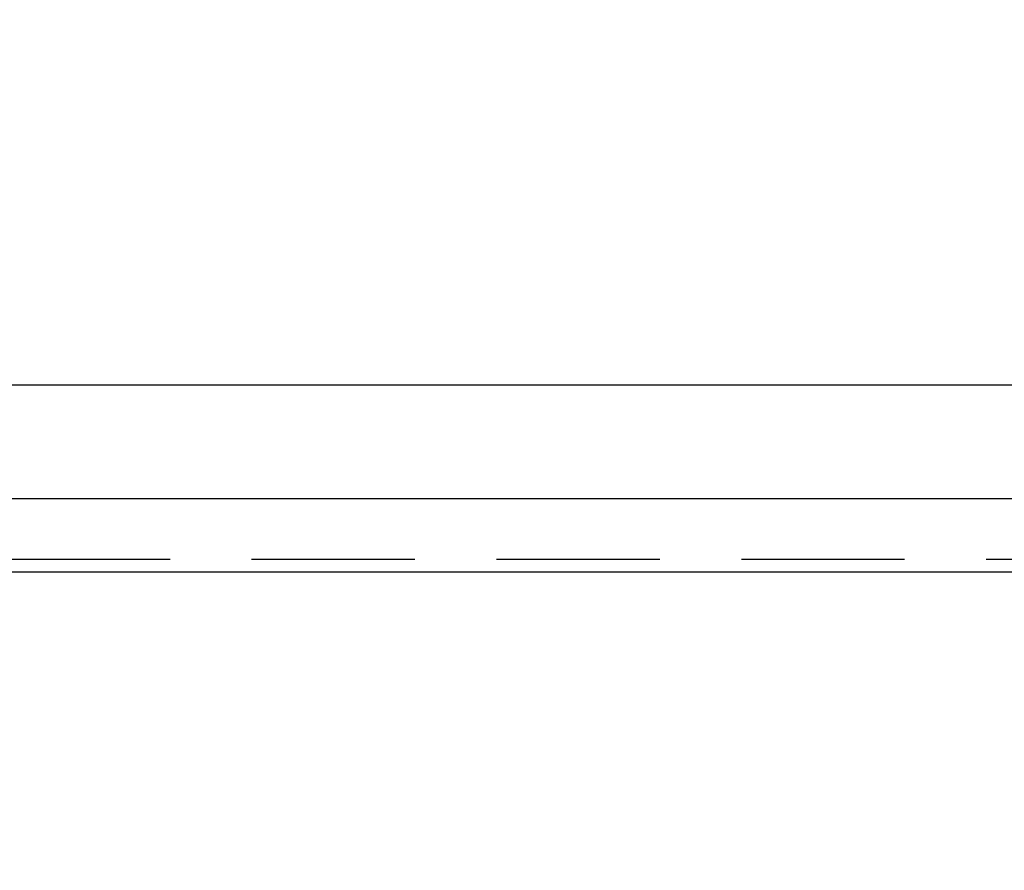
# Model space of a CAD drawing. Header units: millimetres. Extents: x 247761 to 294611, y 172579 to 236863.
# Tile 223 of 256: x 268236 to 268619, y 174499 to 174830. Entities that reach past the tile are written whole.
import ezdxf

# ---------------------------------------------------------------- set-up
doc = ezdxf.new("R2010")
doc.units = ezdxf.units.MM
doc.linetypes.add('ČÁRKOVANÁ', pattern=[19.05, 12.7, -6.35])
for name, color, linetype in [('FASÁDA DETAILNÍ', 4, 'Continuous'), ('KOTY 50', 7, 'Continuous'), ('NOVA', 240, 'Continuous')]:
    doc.layers.add(name, color=color, linetype=linetype)
doc.styles.add('CS-ROMANS', font='romans.shx', dxfattribs={"width": 0.75, "oblique": 5})
doc.dimstyles.new('A_KÓTA_50', dxfattribs={"dimtxt": 110, "dimasz": 2, "dimexe": 100, "dimexo": 1500, "dimgap": 40, "dimtad": 1, "dimrnd": 1, "dimdsep": 46, "dimtxsty": 'CS-ROMANS', "dimblk": 'KOT_CARA20', "dimcen": 45, "dimse1": 1, "dimse2": 1, "dimclrd": 256, "dimclre": 256, "dimclrt": 256, "dimadec": 0, "dimazin": 0, "dimtfac": 1, "dimtix": 1, "dimtmove": 2, "dimatfit": 3, "dimldrblk": 'OBLIQUE', "dimfxl": 0, "dimtolj": 1, "dimarcsym": 0})

# ---------------------------------------------------------------- blocks, each defined once
blk = doc.blocks.new('A$C69D17D4D')
at = {"layer": 'FASÁDA DETAILNÍ'}
for points in [[(1656, 1244), (-24924, 1244), (-24924, 24924), (1656, 24924)], [(-6377.35, 1272.75), (-5989.66, 1272.75), (-5989.66, 1316.75), (-6377.35, 1316.75), (-6458.33, 1316.75), (-6458.33, 1272.75)]]:
    blk.add_lwpolyline(points, close=True, dxfattribs=at)
at = {"layer": 'FASÁDA DETAILNÍ', "linetype": 'ČÁRKOVANÁ', "ltscale": 5}
blk.add_lwpolyline([(1651, 1249), (-24919, 1249), (-24919, 24919), (1651, 24919)], close=True, dxfattribs=at)
blk = doc.blocks.new('KOT_CARA20')
for p, q in [((0, 20), (0, -20)), ((0, 0), (14.14, 14.14)), ((0, 0), (-14.14, -14.14))]:
    blk.add_line(p, q)
blk = doc.blocks.new('*D33')
at = {"layer": 'Defpoints', "color": 0, "ltscale": 5, "transparency": 16777216}
for p in [(249720.52, 174615.26), (276300.52, 174615.26), (276300.52, 172618.77)]:
    blk.add_point(p, dxfattribs=at)
at = {"layer": 'KOTY 50', "lineweight": -2, "ltscale": 5, "transparency": 16777216}
blk.add_line((249722.52, 172618.77), (276298.52, 172618.77), dxfattribs=at)
at = {"layer": 'KOTY 50', "lineweight": -2, "ltscale": 5, "transparency": 16777216, "xscale": 2, "yscale": 2, "zscale": 2, "rotation": 180}
blk.add_blockref('KOT_CARA20', (249720.52, 172618.77), dxfattribs=at)
at = {"layer": 'KOTY 50', "lineweight": -2, "ltscale": 5, "transparency": 16777216, "xscale": 2, "yscale": 2, "zscale": 2}
blk.add_blockref('KOT_CARA20', (276300.52, 172618.77), dxfattribs=at)
at = {"layer": 'KOTY 50', "ltscale": 5, "transparency": 16777216, "insert": (263010.52, 172713.77), "char_height": 110, "attachment_point": 5, "style": 'CS-ROMANS'}
blk.add_mtext('\\A1;26580', dxfattribs=at)
blk = doc.blocks.new('_OBLIQUE')
at = {"color": 0, "linetype": 'ByBlock', "ltscale": 15}
blk.add_line((-0.5, -0.5), (0.5, 0.5), dxfattribs=at)

msp = doc.modelspace()

# ---------------------------------------------------------------- block references
at = {"layer": 'NOVA', "ltscale": 300}
msp.add_blockref('A$C69D17D4D', (274644.517, 173371.259), dxfattribs=at)

# ---------------------------------------------------------------- dimensions: what is measured, and where the dimension line sits
at = {"layer": 'KOTY 50', "ltscale": 5}
dim = msp.add_linear_dim(base=(276300.517, 172618.774), p1=(249720.517, 174615.259), p2=(276300.517, 174615.259), dimstyle='A_KÓTA_50', dxfattribs=at)
dim.commit()
dim.dimension.update_dxf_attribs({"geometry": '*D33', "text_midpoint": (263010.517, 172713.774)})

doc.saveas('drawing.dxf')
